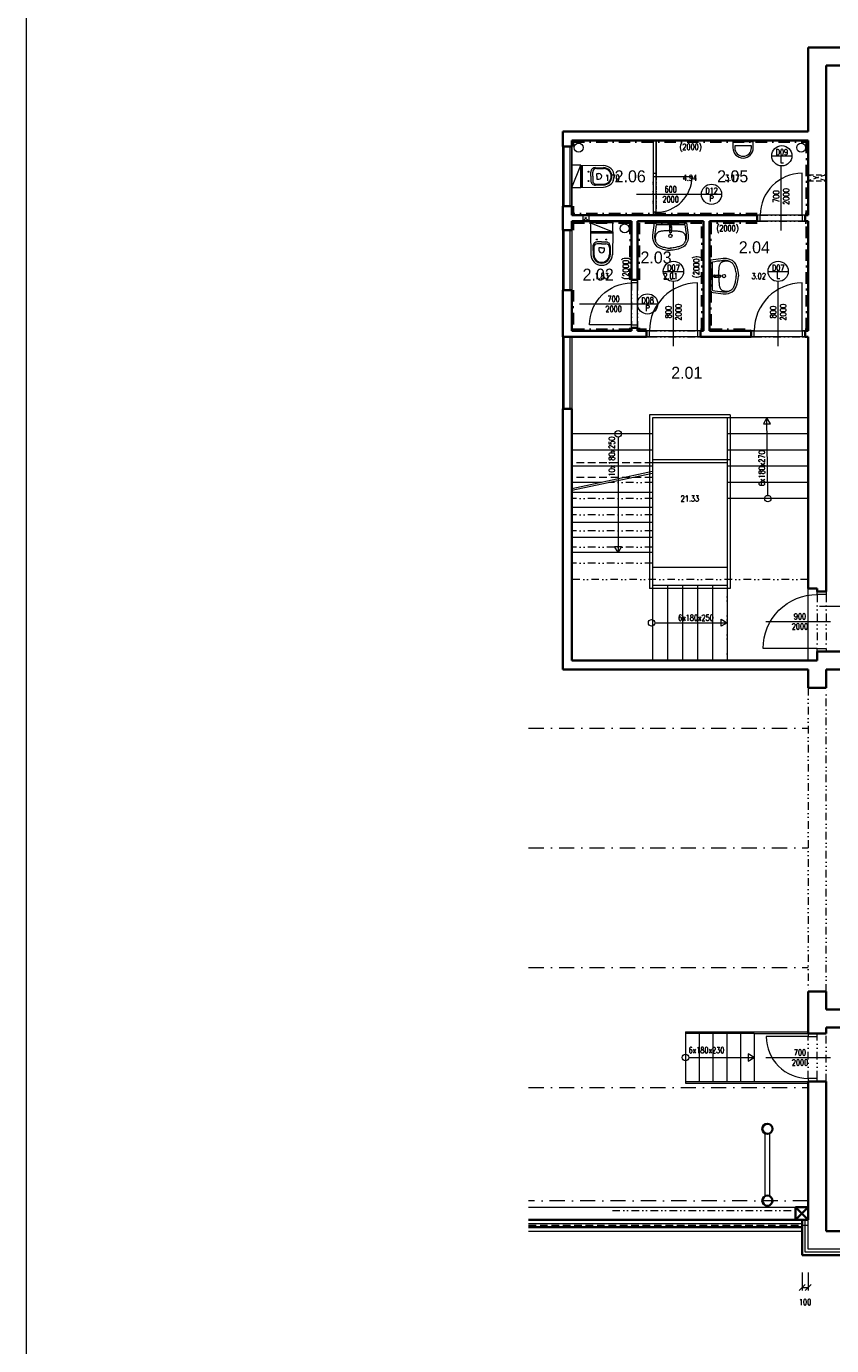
# Model space of a CAD drawing. Header units: millimetres. Extents: x -485339 to 350584, y -2181201 to -313328.
# Tile 42 of 115: x -83567 to -70111, y -1099942 to -1077919. Entities that reach past the tile are written whole.
import ezdxf
from ezdxf.enums import TextEntityAlignment as Align

# ---------------------------------------------------------------- set-up
doc = ezdxf.new("R2010")
doc.units = ezdxf.units.MM
doc.header["$LTSCALE"] = 10
for name, pattern in [('DASHDOT', [25.4, 12.7, -6.35, 0, -6.35]), ('DASHED', [19.05, 12.7, -6.35]), ('DĚLICÍ2', [15.875, 6.35, -3.175, 0, -3.175, 0, -3.175]), ('ČÁRKOVANÁ2', [9.525, 6.35, -3.175])]:
    doc.linetypes.add(name, pattern=pattern)
doc.layers.get('Defpoints').update_dxf_attribs({"color": 201})
for name, color, linetype, lineweight in [('1VZT', 150, 'DASHED', 18), ('N_dveře', 10, 'Continuous', 18), ('N_ker.dlažba', 10, 'DASHDOT', 35), ('N_kóty', 10, 'Continuous', 18), ('N_popis', 10, 'Continuous', 18), ('N_popis_otvory', 10, 'Continuous', 18), ('N_zařiz_předměty', 10, 'Continuous', 18), ('N_čáry_obrys', 10, 'Continuous', 35), ('N_čáry_obv.plášt', 212, 'Continuous', 18), ('N_čáry_obv.plášt_obrys', 212, 'Continuous', 35), ('N_čáry_plné', 10, 'Continuous', 18), ('PBŘ', 160, 'Continuous', 18), ('St__otvory_dveře', 40, 'Continuous', 18), ('St_otvory_okna', 40, 'Continuous', 18), ('St_plocha_místnosti', 250, 'Continuous', 18), ('St_popis', 250, 'Continuous', 18), ('St_sloupy_konstrukce haly', 5, 'Continuous', 35), ('St_sloupy_opláštění_půdorys', 25, 'Continuous', 35), ('St_zařizovací předměty', 252, 'Continuous', 18), ('St_čáry_nad', 250, 'DĚLICÍ2', 18), ('St_čáry_obrys', 5, 'Continuous', 35), ('St_čáry_osy', 250, 'DASHDOT', 18), ('St_čáry_plné', 250, 'Continuous', 18), ('St_čáry_pod', 250, 'ČÁRKOVANÁ2', 18), ('ZTI_ST_kanalda', 234, 'Continuous', 18)]:
    doc.layers.add(name, color=color, linetype=linetype, lineweight=lineweight)
doc.layers.add('St_plocha_místn', color=140, linetype='Continuous', lineweight=18, plot=False)
doc.styles.add('Andy', font='txt')
doc.styles.get("Standard").update_dxf_attribs({"font": 'simplex.shx', "width": 0.8})
doc.linetypes.add('IZOLACE', pattern='A,0.0001,-0.1,[134,ltypeshp.shx,S=0.1,R=0,X=-0.1,Y=0],-0.2,[134,ltypeshp.shx,S=0.1,R=180,X=0.1,Y=0],-0.1', length=0.4001)
doc.linetypes.add('ZIGZAG', pattern='A,0.00254,-5.08,[131,ltypeshp.shx,S=5.08,R=0,X=-5.08,Y=0],-10.16,[131,ltypeshp.shx,S=5.08,R=180,X=5.08,Y=0],-5.08', length=20.32254)
doc.dimstyles.new('stavebníM50 vnitřní', dxfattribs={"dimtxt": 100, "dimasz": 100, "dimexe": 50, "dimexo": 100, "dimgap": 30, "dimtad": 1, "dimdec": 0, "dimtxsty": 'Standard', "dimblk": 'OBLIQUE', "dimcen": 2.5, "dimclrd": 256, "dimclre": 256, "dimclrt": 256, "dimadec": 0, "dimazin": 0, "dimtfac": 1, "dimtdec": 0, "dimtmove": 2, "dimatfit": 2, "dimldrblk": 'OBLIQUE', "dimfxl": 250, "dimfxlon": 1, "dimlwd": -1, "dimlwe": -1, "dimarcsym": 0})

# ---------------------------------------------------------------- blocks, each defined once
blk = doc.blocks.new('G$C8BC53E9E')
at = {"layer": 'St__otvory_dveře', "color": 0, "ltscale": 2}
for points in [[(50, 0), (0, 0)], [(1250, 0), (650, 0)], [(50, -50), (0, -50)], [(1250, -50), (650, -50)], [(650, -50), (650, -650)]]:
    blk.add_lwpolyline(points, dxfattribs=at)
for points in [[(0, -50), (50, -50), (50, 0), (0, 0)], [(650, -50), (700, -50), (700, 0), (650, 0)]]:
    blk.add_lwpolyline(points, close=True, dxfattribs=at)
at = {"layer": 'St__otvory_dveře', "color": 0, "linetype": 'DĚLICÍ2'}
for points in [[(650, 0), (50, 0)], [(650, -50), (50, -50)]]:
    blk.add_lwpolyline(points, dxfattribs=at)
at = {"layer": 'St__otvory_dveře', "color": 0, "ltscale": 2}
blk.add_arc((650, -50), 600, 180, 270, dxfattribs=at)
blk = doc.blocks.new('G$CC1796412')
at = {"layer": 'St__otvory_dveře', "color": 0, "ltscale": 2}
blk.add_lwpolyline([(850, 1), (850, 801)], dxfattribs=at)
at = {"layer": 'St__otvory_dveře', "ltscale": 2}
for points in [[(50, 0), (0, 0), (0, -100), (50, -100)], [(900, 1), (850, 1), (850, -99), (900, -99)]]:
    blk.add_lwpolyline(points, close=True, dxfattribs=at)
at = {"layer": 'St__otvory_dveře', "linetype": 'DĚLICÍ2', "ltscale": 2}
for points in [[(50, 0), (850, 1)], [(50, -100), (850, -99)]]:
    blk.add_lwpolyline(points, dxfattribs=at)
at = {"layer": 'St__otvory_dveře', "color": 0, "ltscale": 2}
blk.add_arc((850, 1), 800, 90, 180, dxfattribs=at)
blk = doc.blocks.new('G$CB4A84410')
at = {"layer": 'St__otvory_dveře', "ltscale": 2}
for points in [[(100, -50), (100, 0), (0, 0), (0, -50)], [(101, -800), (101, -750), (1, -750), (1, -800)]]:
    blk.add_lwpolyline(points, close=True, dxfattribs=at)
at = {"layer": 'St__otvory_dveře', "linetype": 'DĚLICÍ2', "ltscale": 2}
for points in [[(0, -50), (1, -750)], [(100, -50), (101, -750)]]:
    blk.add_lwpolyline(points, dxfattribs=at)
at = {"layer": 'St__otvory_dveře', "color": 0, "ltscale": 2}
blk.add_lwpolyline([(101, -750), (801, -750)], dxfattribs=at)
blk.add_arc((101, -750), 700, 0, 90, dxfattribs=at)
blk = doc.blocks.new('G$CCB4D89C1')
at = {"layer": 'St__otvory_dveře', "color": 0, "ltscale": 2}
blk.add_lwpolyline([(450, 0), (450, 900)], dxfattribs=at)
at = {"layer": 'St__otvory_dveře', "linetype": 'DĚLICÍ2', "ltscale": 2}
for points in [[(-450, 0), (450, 0)], [(-450, -150), (450, -150)]]:
    blk.add_lwpolyline(points, dxfattribs=at)
at = {"layer": 'St__otvory_dveře', "ltscale": 2}
for points in [[(500, 0), (450, 0), (450, -150), (500, -150)], [(-450, 0), (-500, 0), (-500, -150), (-450, -150)]]:
    blk.add_lwpolyline(points, close=True, dxfattribs=at)
at = {"layer": 'St__otvory_dveře', "color": 0, "ltscale": 2}
blk.add_arc((450, 0), 900, 90, 180, dxfattribs=at)
blk = doc.blocks.new('19252405')
at = {"color": 0}
for p, q in [((-388, 235), (-402, 216)), ((-354, 264), (-388, 235)), ((-349, 224), (-355, 219)), ((-297, 289), (-354, 264)), ((-343, 229), (-349, 224)), ((-336, 234), (-343, 229)), ((-328, 239), (-336, 234)), ((-320, 243), (-328, 239)), ((-311, 247), (-320, 243)), ((-303, 250), (-311, 247)), ((-295, 253), (-303, 250)), ((-297, 251), (-303, 250)), ((-256, 298), (-297, 289)), ((-289, 252), (-297, 251)), ((-287, 256), (-295, 253)), ((-281, 252), (-289, 252)), ((-280, 258), (-287, 256)), ((-273, 253), (-281, 252)), ((-274, 259), (-280, 258)), ((-268, 261), (-274, 259)), ((-264, 253), (-273, 253)), ((-263, 262), (-268, 261)), ((-257, 253), (-264, 253)), ((-257, 262), (-263, 262)), ((-252, 263), (-257, 262)), ((-250, 253), (-257, 253)), ((-206, 298), (-256, 298)), ((-247, 264), (-252, 263)), ((-243, 253), (-250, 253)), ((-242, 264), (-247, 264)), ((-237, 253), (-243, 253)), ((-236, 264), (-242, 264)), ((-231, 252), (-237, 253)), ((-229, 264), (-236, 264)), ((-226, 251), (-231, 252)), ((-220, 264), (-229, 264)), ((-220, 249), (-226, 251)), ((-208, 263), (-220, 264)), ((-213, 247), (-220, 249)), ((-207, 245), (-213, 247)), ((-194, 262), (-208, 263)), ((-200, 242), (-207, 245)), ((0, 270), (-206, 298)), ((-193, 238), (-200, 242)), ((-176, 260), (-194, 262)), ((-186, 234), (-193, 238)), ((-180, 230), (-186, 234)), ((-174, 225), (-180, 230)), ((-150, 257), (-176, 260)), ((-168, 219), (-174, 225)), ((-114, 252), (-150, 257)), ((-67, 245), (-114, 252)), ((-34, 240), (-67, 245)), ((-30, 235), (-30, -235)), ((0, 270), (0, -270)), ((-456, 47), (-460, 0)), ((-438, 129), (-456, 47)), ((-415, 192), (-438, 129)), ((-424, 21), (-425, -2)), ((-424, -21), (-425, 2)), ((-422, 43), (-424, 21)), ((-418, 63), (-422, 43)), ((-414, 83), (-418, 63)), ((-402, 216), (-415, 192)), ((-410, 102), (-414, 83)), ((-405, 119), (-410, 102)), ((-399, 136), (-405, 119)), ((-394, 151), (-399, 136)), ((-389, 164), (-394, 151)), ((-383, 177), (-389, 164)), ((-378, 188), (-383, 177)), ((-372, 197), (-378, 188)), ((-367, 205), (-372, 197)), ((-361, 212), (-367, 205)), ((-355, 219), (-361, 212)), ((-163, 212), (-168, 219)), ((-167, 8), (-168, 7)), ((-168, 7), (-168, 5)), ((-168, 5), (-168, 2)), ((-168, 2), (-168, 0)), ((-166, 11), (-167, 10)), ((-167, 10), (-167, 10)), ((-167, 10), (-167, 9)), ((-167, 9), (-167, 8)), ((-165, 12), (-166, 11)), ((-166, 11), (-166, 11)), ((-166, 11), (-166, 11)), ((-164, 12), (-165, 12)), ((-165, 12), (-165, 12)), ((-165, 12), (-165, 12)), ((-163, 13), (-164, 12)), ((-164, 12), (-164, 12)), ((-158, 205), (-163, 212)), ((-162, 13), (-163, 13)), ((-163, 13), (-163, 13)), ((-161, 13), (-162, 13)), ((-160, 13), (-161, 13)), ((-159, 13), (-160, 13)), ((-157, 13), (-159, 13)), ((-154, 197), (-158, 205)), ((-156, 13), (-157, 13)), ((-153, 13), (-156, 13)), ((-150, 188), (-154, 197)), ((-151, 13), (-153, 13)), ((-148, 13), (-151, 13)), ((-147, 178), (-150, 188)), ((-145, 14), (-148, 13)), ((-144, 167), (-147, 178)), ((-142, 14), (-145, 14)), ((-141, 155), (-144, 167)), ((-138, 14), (-142, 14)), ((-140, 141), (-141, 155)), ((-138, 127), (-140, 141)), ((-137, 112), (-138, 127)), ((-135, 14), (-138, 14)), ((-136, 95), (-137, 112)), ((-135, 78), (-136, 95)), ((-134, 59), (-135, 78)), ((-131, 14), (-135, 14)), ((-134, 40), (-134, 59)), ((-134, 20), (-134, 40)), ((-134, 14), (-134, 20)), ((-127, 14), (-131, 14)), ((-124, 14), (-127, 14)), ((-125, 9), (-126, 0)), ((-123, 17), (-125, 13)), ((-125, 13), (-125, 9)), ((-122, 18), (-123, 17)), ((-120, 19), (-122, 18)), ((-114, 18), (-120, 19)), ((-100, 15), (-114, 18)), ((-102, 16), (-104, 16)), ((-99, 16), (-102, 16)), ((-90, 12), (-100, 15)), ((-97, 16), (-99, 16)), ((-95, 16), (-97, 16)), ((-93, 16), (-95, 16)), ((-91, 16), (-93, 16)), ((-90, 17), (-91, 16)), ((-88, 17), (-90, 17)), ((-85, 12), (-90, 12)), ((-86, 17), (-88, 17)), ((-85, 17), (-86, 17)), ((-83, 17), (-85, 17)), ((-81, 12), (-85, 12)), ((-82, 17), (-83, 17)), ((-81, 17), (-82, 17)), ((-79, 17), (-81, 17)), ((-76, 13), (-81, 12)), ((-78, 17), (-79, 17)), ((-77, 17), (-78, 17)), ((-76, 18), (-77, 17)), ((-75, 18), (-76, 18)), ((-71, 14), (-76, 13)), ((-74, 18), (-75, 18)), ((-72, 18), (-74, 18)), ((-71, 18), (-72, 18)), ((-70, 18), (-71, 18)), ((-64, 15), (-71, 14)), ((-69, 18), (-70, 18)), ((-68, 18), (-69, 18)), ((-66, 18), (-68, 18)), ((-64, 18), (-66, 18)), ((-62, 18), (-64, 18)), ((-55, 17), (-55, 17)), ((-50, 13), (-50, 13)), ((-46, 7), (-46, 7)), ((-456, -47), (-460, 0)), ((-438, -130), (-456, -47)), ((-415, -192), (-438, -130)), ((-421, -43), (-424, -21)), ((-418, -63), (-421, -43)), ((-414, -83), (-418, -63)), ((-402, -216), (-415, -192)), ((-409, -102), (-414, -83)), ((-404, -120), (-409, -102)), ((-399, -136), (-404, -120)), ((-388, -235), (-402, -216)), ((-394, -151), (-399, -136)), ((-389, -165), (-394, -151)), ((-383, -177), (-389, -165)), ((-378, -188), (-383, -177)), ((-372, -197), (-378, -188)), ((-367, -205), (-372, -197)), ((-361, -212), (-367, -205)), ((-355, -219), (-361, -212)), ((-349, -224), (-355, -219)), ((-168, -219), (-174, -225)), ((-168, -2), (-168, 0)), ((-168, -5), (-168, -2)), ((-168, -7), (-168, -5)), ((-167, -8), (-168, -7)), ((-163, -212), (-168, -219)), ((-167, -9), (-167, -8)), ((-167, -10), (-167, -9)), ((-166, -11), (-167, -10)), ((-167, -10), (-167, -10)), ((-165, -12), (-166, -11)), ((-166, -11), (-166, -11)), ((-166, -11), (-166, -11)), ((-164, -12), (-165, -12)), ((-165, -12), (-165, -12)), ((-165, -12), (-165, -12)), ((-164, -13), (-164, -12)), ((-163, -13), (-164, -13)), ((-162, -13), (-163, -13)), ((-163, -13), (-163, -13)), ((-158, -205), (-163, -212)), ((-161, -13), (-162, -13)), ((-160, -13), (-161, -13)), ((-159, -13), (-160, -13)), ((-157, -13), (-159, -13)), ((-154, -197), (-158, -205)), ((-156, -13), (-157, -13)), ((-153, -13), (-156, -13)), ((-150, -188), (-154, -197)), ((-151, -13), (-153, -13)), ((-148, -14), (-151, -13)), ((-147, -178), (-150, -188)), ((-145, -14), (-148, -14)), ((-144, -167), (-147, -178)), ((-142, -14), (-145, -14)), ((-141, -155), (-144, -167)), ((-138, -14), (-142, -14)), ((-139, -141), (-141, -155)), ((-138, -127), (-139, -141)), ((-135, -14), (-138, -14)), ((-137, -112), (-138, -127)), ((-135, -95), (-137, -112)), ((-131, -14), (-135, -14)), ((-134, -60), (-135, -78)), ((-135, -78), (-135, -95)), ((-133, -14), (-134, -21)), ((-134, -21), (-134, -40)), ((-134, -40), (-134, -60)), ((-127, -14), (-131, -14)), ((-124, -14), (-127, -14)), ((-125, -9), (-126, 0)), ((-125, -13), (-125, -9)), ((-123, -17), (-125, -13)), ((-122, -18), (-123, -17)), ((-120, -19), (-122, -18)), ((-114, -18), (-120, -19)), ((-100, -15), (-114, -18)), ((-102, -16), (-104, -16)), ((-99, -16), (-102, -16)), ((-90, -12), (-100, -15)), ((-97, -16), (-99, -16)), ((-95, -16), (-97, -16)), ((-93, -16), (-95, -16)), ((-91, -17), (-93, -16)), ((-90, -17), (-91, -17)), ((-85, -12), (-90, -12)), ((-88, -17), (-90, -17)), ((-86, -17), (-88, -17)), ((-85, -17), (-86, -17)), ((-81, -12), (-85, -12)), ((-83, -17), (-85, -17)), ((-82, -17), (-83, -17)), ((-81, -17), (-82, -17)), ((-76, -13), (-81, -12)), ((-79, -17), (-81, -17)), ((-78, -17), (-79, -17)), ((-77, -18), (-78, -17)), ((-76, -18), (-77, -18)), ((-71, -14), (-76, -13)), ((-75, -18), (-76, -18)), ((-74, -18), (-75, -18)), ((-72, -18), (-74, -18)), ((-71, -18), (-72, -18)), ((-64, -15), (-71, -14)), ((-70, -18), (-71, -18)), ((-69, -18), (-70, -18)), ((-68, -18), (-69, -18)), ((-66, -18), (-68, -18)), ((-64, -18), (-66, -18)), ((-62, -18), (-64, -18)), ((-55, -17), (-55, -17)), ((-50, -13), (-50, -13)), ((-46, -7), (-46, -7)), ((-45, 0), (-45, 0)), ((-354, -264), (-388, -235)), ((-297, -289), (-354, -264)), ((-343, -229), (-349, -224)), ((-336, -234), (-343, -229)), ((-328, -239), (-336, -234)), ((-320, -243), (-328, -239)), ((-311, -247), (-320, -243)), ((-303, -250), (-311, -247)), ((-296, -251), (-303, -250)), ((-295, -253), (-303, -250)), ((-256, -298), (-297, -289)), ((-289, -252), (-296, -251)), ((-287, -256), (-295, -253)), ((-281, -253), (-289, -252)), ((-280, -258), (-287, -256)), ((-272, -253), (-281, -253)), ((-273, -260), (-280, -258)), ((-268, -261), (-273, -260)), ((-264, -253), (-272, -253)), ((-262, -262), (-268, -261)), ((-256, -254), (-264, -253)), ((-257, -263), (-262, -262)), ((-252, -263), (-257, -263)), ((-249, -254), (-256, -254)), ((-206, -298), (-256, -298)), ((-247, -264), (-252, -263)), ((-243, -253), (-249, -254)), ((-242, -264), (-247, -264)), ((-237, -253), (-243, -253)), ((-236, -264), (-242, -264)), ((-231, -252), (-237, -253)), ((-229, -264), (-236, -264)), ((-226, -251), (-231, -252)), ((-219, -264), (-229, -264)), ((-220, -249), (-226, -251)), ((-213, -247), (-220, -249)), ((-208, -263), (-219, -264)), ((-207, -245), (-213, -247)), ((-194, -262), (-208, -263)), ((-200, -242), (-207, -245)), ((0, -270), (-206, -298)), ((-193, -238), (-200, -242)), ((-176, -260), (-194, -262)), ((-186, -234), (-193, -238)), ((-180, -230), (-186, -234)), ((-174, -225), (-180, -230)), ((-150, -257), (-176, -260)), ((-114, -252), (-150, -257)), ((-67, -245), (-114, -252)), ((-34, -240), (-67, -245))]:
    blk.add_line(p, q, dxfattribs=at)
for centre, major_axis, start_param, end_param in [((-35, 235), (3.54, 3.54), 5.498034, 6.914051), ((-220, 0), (19.1, 19.1), 0.785398, 7.068583), ((-63, 0), (-9.75, 9.75), -0.785398, 5.497787), ((-63, 0), (10.6, 10.6), 3.881371, 7.115283), ((-62, 3), (-10.9, 10.9), -1.209553, -0.785152), ((-62, 1), (11.9, 11.9), 6.239989, 6.644428), ((-63, 1), (-12.9, 12.9), 4.290124, 4.669192), ((-65, 0), (-14, 14), 3.927237, 4.290124), ((-62, -3), (-10.9, 10.9), 2.356441, 2.780842), ((-62, -1), (11.9, 11.9), 4.351639, 4.756078), ((-63, -1), (-12.9, 12.9), 3.185282, 3.564351), ((-65, 0), (-14, 14), 3.564351, 3.927237), ((-35, -235), (-3.54, 3.54), 2.51122, 3.927237)]:
    blk.add_ellipse(centre, major_axis=major_axis, ratio=1, start_param=start_param, end_param=end_param, dxfattribs=at)
blk = doc.blocks.new('A$C013A1A01')
at = {"layer": 'St_zařizovací předměty', "color": 0}
for p, q in [((0, 560), (7, 177)), ((374, 560), (0, 560)), ((6, 560), (7, 537)), ((367, 537), (7, 537)), ((374, 560), (367, 177)), ((367, 560), (367, 537)), ((41, 313), (44, 177)), ((55, 298), (56, 178)), ((102, 430), (117, 430)), ((109, 437), (109, 422)), ((187, 359), (115, 359)), ((187, 390), (117, 390)), ((141, 291), (141, 254)), ((187, 292), (142, 292)), ((187, 390), (256, 390)), ((187, 359), (258, 359)), ((187, 292), (231, 292)), ((232, 291), (232, 254)), ((272, 430), (257, 430)), ((264, 437), (264, 422)), ((318, 298), (317, 178)), ((332, 313), (330, 177))]:
    blk.add_line(p, q, dxfattribs=at)
blk.add_lwpolyline([(2, 560), (372, 560), (372, 710), (2, 710)], close=True, dxfattribs=at)
blk.add_lwpolyline([(2, 710), (374, 560)], dxfattribs=at)
for centre in [(109, 430), (264, 430)]:
    blk.add_circle(centre, 7.5, dxfattribs=at)
for centre, radius, start, end in [((117, 314), 76, 90, 181.0487), ((115, 299), 60, 90, 180.5216), ((142, 291), 1, 90, 180), ((187, 254), 45.4, 180, 270), ((187, 254), 45.4, 270, 0), ((231, 291), 1, 0, 90), ((256, 314), 76, 358.9513, 90), ((258, 299), 60, 359.4784, 90), ((187, 180), 180, 180, 270), ((187, 180), 143, 180, 270), ((187, 180), 130, 180, 270), ((187, 180), 143, 270, 0), ((187, 180), 130, 270, 0), ((187, 180), 180, 270, 0)]:
    blk.add_arc(centre, radius, start, end, dxfattribs=at)
blk = doc.blocks.new('G$CC4854C91')
at = {"layer": 'St_zařizovací předměty', "color": 0, "ltscale": 2}
for points in [[(-170, 100), (-170, 0), (170, 0), (170, 100)], [(-140, 100), (-140, 66), (140, 66), (140, 100)]]:
    blk.add_lwpolyline(points, dxfattribs=at)
for radius in [170, 140]:
    blk.add_arc((0, 100), radius, 0, 180, dxfattribs=at)
blk = doc.blocks.new('G$C08AFE675')
at = {"layer": 'St_sloupy_konstrukce haly', "color": 250, "lineweight": 18, "ltscale": 2}
for points in [[(-525, 40), (525, 40)], [(-525, -40), (525, -40)]]:
    blk.add_lwpolyline(points, dxfattribs=at)
at = {"layer": 'St_sloupy_konstrukce haly', "ltscale": 2}
for centre in [(-600, 0), (600, 0)]:
    blk.add_circle(centre, 85, dxfattribs=at)
blk = doc.blocks.new('G$C93A3BA26')
at = {"layer": 'St__otvory_dveře', "ltscale": 2}
for points in [[(0, -50), (50, -50), (50, 100), (0, 100)], [(750, -49), (800, -49), (800, 101), (750, 101)]]:
    blk.add_lwpolyline(points, close=True, dxfattribs=at)
at = {"layer": 'St__otvory_dveře', "linetype": 'DĚLICÍ2', "ltscale": 2}
for points in [[(750, 101), (50, 100)], [(750, -49), (50, -50)]]:
    blk.add_lwpolyline(points, dxfattribs=at)
at = {"layer": 'St__otvory_dveře', "color": 0, "ltscale": 2}
blk.add_lwpolyline([(50, -50), (50, -750)], dxfattribs=at)
blk.add_arc((50, -50), 700, 270, 0, dxfattribs=at)
blk = doc.blocks.new('G$C0F2906C7')
at = {"layer": 'St_sloupy_opláštění_půdorys', "ltscale": 2}
blk.add_lwpolyline([(-105, -105), (105, -105), (105, 105), (-105, 105)], close=True, dxfattribs=at)
for points in [[(-105, 105), (105, -105)], [(105, 105), (-105, -105)]]:
    blk.add_lwpolyline(points, dxfattribs=at)
blk = doc.blocks.new('_OBLIQUE')
at = {"color": 0, "linetype": 'ByBlock'}
blk.add_line((-0.5, -0.5), (0.5, 0.5), dxfattribs=at)
blk = doc.blocks.new('*D2314')
at = {"layer": 'Defpoints', "color": 0, "transparency": 16777216}
for p in [(-70605, -1098432), (-70505, -1098332), (-70505, -1098970)]:
    blk.add_point(p, dxfattribs=at)
at = {"layer": 'N_kóty', "transparency": 16777216}
for p, q in [((-70605, -1098720), (-70605, -1099020)), ((-70505, -1098720), (-70505, -1099020)), ((-70605, -1098970), (-70505, -1098970))]:
    blk.add_line(p, q, dxfattribs=at)
at = {"layer": 'N_kóty', "linetype": 'ByBlock', "transparency": 16777216, "xscale": 100, "yscale": 100, "zscale": 100, "rotation": 180}
blk.add_blockref('_OBLIQUE', (-70605, -1098970), dxfattribs=at)
at = {"layer": 'N_kóty', "linetype": 'ByBlock', "transparency": 16777216, "xscale": 100, "yscale": 100, "zscale": 100}
blk.add_blockref('_OBLIQUE', (-70505, -1098970), dxfattribs=at)
at = {"layer": 'N_kóty', "transparency": 16777216, "insert": (-70555, -1099215), "char_height": 100, "attachment_point": 5}
blk.add_mtext('100', dxfattribs=at)

msp = doc.modelspace()

# ---------------------------------------------------------------- linework, layer by layer
at = {"layer": '1VZT', "ltscale": 0.7}
for points in [[(-70204.9, -1080496.6), (-70504.9, -1080396.6), (-70204.9, -1080396.6), (-70504.9, -1080496.6)], [(-74271.2, -1081074.3), (-74271.2, -1081172.4), (-74171.2, -1081074.3), (-74171.2, -1081172.4)]]:
    msp.add_lwpolyline(points, close=True, dxfattribs=at)
at = {"layer": 'N_ker.dlažba', "ltscale": 1.5}
for points in [[(-74429.9, -1079922.4), (-74429.9, -1079847.4), (-70529.9, -1079847.4), (-70529.9, -1081047.4), (-70554.9, -1081047.4)], [(-71354.9, -1081047.4), (-74429.9, -1081047.4), (-74429.9, -1080922.4)], [(-73479.9, -1082152.4), (-73479.9, -1081197.4), (-74429.9, -1081197.4), (-74429.9, -1081322.4)], [(-72304.9, -1082977.4), (-72279.9, -1082977.4), (-72279.9, -1081197.4), (-73329.9, -1081197.4), (-73329.9, -1082152.4)], [(-71354.9, -1081197.4), (-72129.9, -1081197.4), (-72129.9, -1082977.4), (-71454.9, -1082977.4)], [(-70554.9, -1082977.4), (-70529.9, -1082977.4), (-70529.9, -1081197.4), (-70554.9, -1081197.4)], [(-74429.9, -1082322.4), (-74429.9, -1082977.4), (-73479.9, -1082977.4), (-73479.9, -1082952.4)], [(-73329.9, -1082952.4), (-73329.9, -1082977.4), (-73204.9, -1082977.4)]]:
    msp.add_lwpolyline(points, dxfattribs=at)
at = {"layer": 'N_popis_otvory'}
for points in [[(-70954.9, -1081328.9), (-70954.9, -1080247.6)], [(-73369.3, -1080722.4), (-72288, -1080722.4)], [(-72754.9, -1083258.9), (-72754.9, -1082177.6)], [(-71004.9, -1083258.9), (-71004.9, -1082177.6)], [(-74322.8, -1082552.4), (-73241.5, -1082552.4)], [(-71209.6, -1087852.4), (-70128.3, -1087852.4)], [(-71209.2, -1095132.4), (-70127.9, -1095132.4)]]:
    msp.add_lwpolyline(points, dxfattribs=at)
for centre in [(-70943.5, -1080079), (-72119, -1080722.4), (-72754.9, -1082008.6), (-71004.9, -1082008.6), (-73186.3, -1082552.4)]:
    msp.add_circle(centre, 169, dxfattribs=at)
at = {"layer": 'N_čáry_obrys', "ltscale": 2}
for points in [[(-70604.9, -1098432.4), (-70604.9, -1097842.4)], [(-59624.9, -1098432.4), (-70604.9, -1098432.4)]]:
    msp.add_lwpolyline(points, dxfattribs=at)
at = {"layer": 'N_čáry_obv.plášt', "linetype": 'IZOLACE', "ltscale": 10}
for points in [[(-70554.9, -1098382.4), (-70554.9, -1097842.4)], [(-59674.9, -1098382.4), (-70554.9, -1098382.4)]]:
    msp.add_lwpolyline(points, dxfattribs=at)
at = {"layer": 'N_čáry_obv.plášt', "linetype": 'ZIGZAG'}
msp.add_lwpolyline([(-75174.3, -1097902.4), (-70604.9, -1097902.4)], dxfattribs=at)
at = {"layer": 'N_čáry_obv.plášt_obrys', "ltscale": 2}
for points in [[(-75174.3, -1097842.4), (-70714.9, -1097842.4)], [(-75174.3, -1097962.4), (-70604.9, -1097962.4)]]:
    msp.add_lwpolyline(points, dxfattribs=at)
at = {"layer": 'N_čáry_plné'}
for points in [[(-71112.5, -1080079), (-70774.5, -1080079)], [(-72288, -1080722.4), (-71950, -1080722.4)], [(-72923.9, -1082008.6), (-72585.9, -1082008.6)], [(-71173.9, -1082008.6), (-70835.9, -1082008.6)], [(-73355.3, -1082552.4), (-73017.3, -1082552.4)], [(-70315.4, -1087598.2), (-69921.4, -1087598.2)]]:
    msp.add_lwpolyline(points, dxfattribs=at)
at = {"layer": 'N_čáry_plné', "ltscale": 2}
msp.add_lwpolyline([(-75174.3, -1098032.4), (-70604.9, -1098032.4)], dxfattribs=at)
at = {"layer": 'PBŘ', "lineweight": 18}
msp.add_lwpolyline([(-83567.2, -1070408.7), (-24367.3, -1071801.8), (-24367.3, -1167020.6), (-83567.2, -1165627.5)], close=True, dxfattribs=at)
at = {"layer": 'St__otvory_dveře', "ltscale": 2}
msp.add_lwpolyline([(-73042.9, -1081072.4), (-73042.9, -1081072.4), (-73092.9, -1081072.4), (-73092.9, -1081072.4)], close=True, dxfattribs=at)
msp.add_lwpolyline([(-73042.9, -1081072.4), (-73042.9, -1081072.4), (-73092.9, -1081072.4), (-73092.9, -1081072.4)], close=True, dxfattribs=at)
msp.add_lwpolyline([(-73042.9, -1081022.4), (-73042.9, -1081072.4)], dxfattribs=at)
at = {"layer": 'St_otvory_okna', "ltscale": 2}
for points in [[(-74579.9, -1080922.4), (-74579.9, -1079922.4)], [(-74479.9, -1080922.4), (-74479.9, -1079922.4)], [(-74579.9, -1082322.4), (-74579.9, -1081322.4)], [(-74479.9, -1082322.4), (-74479.9, -1081322.4)], [(-74579.9, -1084302.4), (-74579.9, -1083102.4)], [(-74479.9, -1084302.4), (-74479.9, -1083102.4)]]:
    msp.add_lwpolyline(points, dxfattribs=at)
at = {"layer": 'St_plocha_místn'}
for points in [[(-70504.9, -1081072.4), (-74454.9, -1081072.4), (-74454.9, -1079822.4), (-70504.9, -1079822.4)], [(-73092.9, -1081072.4), (-74454.9, -1081072.4), (-74454.9, -1079822.4), (-73092.9, -1079822.4)], [(-73042.9, -1079822.4), (-70504.9, -1079822.4), (-70504.9, -1081072.4), (-73042.9, -1081072.4)], [(-74454.9, -1083002.4), (-73454.9, -1083002.4), (-73454.9, -1081172.4), (-74454.9, -1081172.4)], [(-73354.9, -1081172.4), (-72254.9, -1081172.4), (-72254.9, -1083002.4), (-73354.9, -1083002.4)], [(-72154.9, -1083002.4), (-70504.9, -1083002.4), (-70504.9, -1081172.4), (-72154.9, -1081172.4)], [(-74454.9, -1088502.4), (-70504.9, -1088502.4), (-70504.9, -1083102.4), (-74454.9, -1083102.4)]]:
    msp.add_lwpolyline(points, close=True, dxfattribs=at)
at = {"layer": 'St_čáry_nad', "ltscale": 2}
for points in [[(-73104.9, -1085532.4), (-73835, -1085532.4)], [(-73104.9, -1085802.4), (-74454.9, -1085802.4)], [(-73104.9, -1086072.4), (-74454.9, -1086072.4)], [(-73104.9, -1086342.4), (-74454.9, -1086342.4)], [(-73104.9, -1086612.4), (-74454.9, -1086612.4)], [(-73104.9, -1086882.4), (-74454.9, -1086882.4)], [(-70504.9, -1087152.4), (-74454.9, -1087152.4)], [(-71854.9, -1087252.4), (-71854.9, -1088502.4)], [(-70504.9, -1088962.4), (-70504.9, -1094032.4)], [(-70204.9, -1094032.4), (-70204.9, -1088962.4)], [(-70204.9, -1095532.4), (-70204.9, -1094732.4)], [(-73774.9, -1097687.4), (-70714.9, -1097687.4)]]:
    msp.add_lwpolyline(points, dxfattribs=at)
at = {"layer": 'St_čáry_obrys', "ltscale": 2}
for points in [[(-70504.9, -1078272.4), (-70504.9, -1079672.4)], [(-59724.9, -1078272.4), (-70504.9, -1078272.4)], [(-70204.9, -1078572.4), (-70204.9, -1087352.4)], [(-68789.1, -1078572.4), (-70204.9, -1078572.4)], [(-74604.9, -1079672.4), (-74604.9, -1079922.4)], [(-70504.9, -1079672.4), (-74604.9, -1079672.4)], [(-74454.9, -1079922.4), (-74604.9, -1079922.4)], [(-74454.9, -1079822.4), (-74454.9, -1079922.4)], [(-70504.9, -1079822.4), (-74454.9, -1079822.4)], [(-70504.9, -1079822.4), (-70504.9, -1081072.4)], [(-74604.9, -1080922.4), (-74604.9, -1081322.4)], [(-74454.9, -1080922.4), (-74604.9, -1080922.4)], [(-74454.9, -1080922.4), (-74454.9, -1081072.4)], [(-71354.9, -1081072.4), (-74454.9, -1081072.4)], [(-71354.9, -1081172.4), (-71354.9, -1081072.4)], [(-70504.9, -1081072.4), (-70554.9, -1081072.4)], [(-70554.9, -1081172.4), (-70554.9, -1081072.4)], [(-74454.9, -1081322.4), (-74604.9, -1081322.4)], [(-74454.9, -1081172.4), (-74454.9, -1081322.4)], [(-73454.9, -1081172.4), (-74454.9, -1081172.4)], [(-73454.9, -1081172.4), (-73454.9, -1082152.4)], [(-73354.9, -1081172.4), (-73354.9, -1082152.4)], [(-72254.9, -1081172.4), (-73354.9, -1081172.4)], [(-72254.9, -1081172.4), (-72254.9, -1083002.4)], [(-72154.9, -1081172.4), (-72154.9, -1083002.4)], [(-71354.9, -1081172.4), (-72154.9, -1081172.4)], [(-70504.9, -1081172.4), (-70554.9, -1081172.4)], [(-70504.9, -1081172.4), (-70504.9, -1083002.4)], [(-73454.9, -1082152.4), (-73354.9, -1082152.4)], [(-74604.9, -1082322.4), (-74604.9, -1083102.4)], [(-74454.9, -1082322.4), (-74604.9, -1082322.4)], [(-74454.9, -1082322.4), (-74454.9, -1083002.4)], [(-73454.9, -1083002.4), (-74454.9, -1083002.4)], [(-73454.9, -1082952.4), (-73454.9, -1083002.4)], [(-73454.9, -1082952.4), (-73354.9, -1082952.4)], [(-73354.9, -1082952.4), (-73354.9, -1083002.4)], [(-73204.9, -1083002.4), (-73354.9, -1083002.4)], [(-73204.9, -1083002.4), (-73204.9, -1083102.4)], [(-72304.9, -1083002.4), (-72304.9, -1083102.4)], [(-72254.9, -1083002.4), (-72304.9, -1083002.4)], [(-71454.9, -1083002.4), (-72154.9, -1083002.4)], [(-71454.9, -1083002.4), (-71454.9, -1083102.4)], [(-70554.9, -1083002.4), (-70554.9, -1083102.4)], [(-70504.9, -1083002.4), (-70554.9, -1083002.4)], [(-73204.9, -1083102.4), (-74604.9, -1083102.4)], [(-71454.9, -1083102.4), (-72304.9, -1083102.4)], [(-70504.9, -1083102.4), (-70554.9, -1083102.4)], [(-70504.9, -1083102.4), (-70504.9, -1087302.4)], [(-74604.9, -1084302.4), (-74604.9, -1088652.4)], [(-74454.9, -1084302.4), (-74604.9, -1084302.4)], [(-74454.9, -1088502.4), (-74454.9, -1084302.4)], [(-70354.9, -1087302.4), (-70504.9, -1087302.4)], [(-70354.9, -1087302.4), (-70354.9, -1087352.4)], [(-70354.9, -1087352.4), (-70204.9, -1087352.4)], [(-70204.9, -1087302.4), (-70204.9, -1087352.4)], [(-70354.9, -1088352.4), (-70354.9, -1088502.4)], [(-60024.9, -1088352.4), (-70354.9, -1088352.4)], [(-70354.9, -1088502.4), (-74454.9, -1088502.4)], [(-70504.9, -1088652.4), (-74604.9, -1088652.4)], [(-70504.9, -1088652.4), (-70504.9, -1088962.4)], [(-68789.1, -1088652.4), (-70204.9, -1088652.4)], [(-70204.9, -1088652.4), (-70204.9, -1088962.4)], [(-70204.9, -1088962.4), (-70504.9, -1088962.4)], [(-70504.9, -1094732.4), (-70504.9, -1094032.4)], [(-70204.9, -1094032.4), (-70504.9, -1094032.4)], [(-70204.9, -1094332.4), (-70204.9, -1094032.4)], [(-60024.9, -1094332.4), (-70204.9, -1094332.4)], [(-70504.9, -1094732.4), (-70204.9, -1094732.4)], [(-70204.9, -1094732.4), (-70204.9, -1094632.4)], [(-60024.9, -1094632.4), (-70204.9, -1094632.4)], [(-70504.9, -1095532.4), (-70204.9, -1095532.4)], [(-70504.9, -1097842.4), (-70504.9, -1095532.4)], [(-70204.9, -1098032.4), (-70204.9, -1095532.4)], [(-60024.9, -1098032.4), (-70204.9, -1098032.4)]]:
    msp.add_lwpolyline(points, dxfattribs=at)
at = {"layer": 'St_čáry_osy', "ltscale": 2}
for points in [[(-75174.3, -1089632.4), (-70504.9, -1089632.4)], [(-75174.3, -1091632.4), (-70504.9, -1091632.4)], [(-75174.3, -1093632.4), (-70504.9, -1093632.4)], [(-75174.3, -1095632.4), (-70504.9, -1095632.4)], [(-70504.9, -1097522.4), (-75174.3, -1097522.4)]]:
    msp.add_lwpolyline(points, dxfattribs=at)
at = {"layer": 'St_čáry_plné', "ltscale": 2}
for p, q in [((-72554.9, -1094702.4), (-70504.9, -1094702.4)), ((-71404.9, -1094732.4), (-71404.9, -1095532.4)), ((-71404.9, -1094732.4), (-70504.9, -1094732.4)), ((-72554.9, -1095562.4), (-70504.9, -1095562.4)), ((-71404.9, -1095532.4), (-70504.9, -1095532.4))]:
    msp.add_line(p, q, dxfattribs=at)
for points in [[(-74604.9, -1080922.4), (-74604.9, -1079922.4)], [(-74454.9, -1079922.4), (-74454.9, -1080922.4)], [(-74604.9, -1082322.4), (-74604.9, -1081322.4)], [(-74454.9, -1081322.4), (-74454.9, -1082322.4)], [(-74604.9, -1084302.4), (-74604.9, -1083102.4)], [(-74454.9, -1083102.4), (-74454.9, -1084302.4)], [(-73154.9, -1084402.4), (-73154.9, -1087302.4)], [(-71804.9, -1084402.4), (-73154.9, -1084402.4)], [(-71804.9, -1084402.4), (-71804.9, -1087302.4)], [(-73104.9, -1084452.4), (-73104.9, -1087252.4)], [(-70504.9, -1084452.4), (-73104.9, -1084452.4)], [(-71854.9, -1084452.4), (-71854.9, -1088502.4)], [(-71179.9, -1085747.8), (-71193.4, -1084452.4)], [(-73104.9, -1084722.4), (-74454.9, -1084722.4)], [(-73679.9, -1084776.9), (-73679.9, -1086702.4)], [(-70504.9, -1084722.4), (-71854.9, -1084722.4)], [(-73104.9, -1084992.4), (-74454.9, -1084992.4)], [(-70504.9, -1084992.4), (-71854.9, -1084992.4)], [(-73104.9, -1085262.4), (-74454.9, -1085262.4)], [(-71804.9, -1085152.4), (-73104.9, -1085152.4)], [(-71854.9, -1085202.4), (-73104.9, -1085202.4)], [(-70504.9, -1085262.4), (-71854.9, -1085262.4)], [(-73104.9, -1085352.4), (-74454.9, -1085637.1)], [(-73104.9, -1085383), (-74454.9, -1085667.8)], [(-73958.3, -1085532.4), (-74454.9, -1085532.4)], [(-73104.9, -1085702.4), (-74454.9, -1085702.4)], [(-73104.9, -1085702.4), (-74454.9, -1085702.4)], [(-70504.9, -1085532.4), (-71854.9, -1085532.4)], [(-73104.9, -1085952.4), (-74454.9, -1085952.4)], [(-70504.9, -1085802.4), (-71854.9, -1085802.4)], [(-73104.9, -1086202.4), (-74454.9, -1086202.4)], [(-73104.9, -1086452.4), (-74454.9, -1086452.4)], [(-73104.9, -1086702.4), (-74454.9, -1086702.4)], [(-71854.9, -1086952.4), (-73104.9, -1086952.4)], [(-71854.9, -1087252.4), (-73104.9, -1087252.4)], [(-73104.9, -1087252.4), (-73104.9, -1088502.4)], [(-72854.9, -1087252.4), (-72854.9, -1088502.4)], [(-72604.9, -1087252.4), (-72604.9, -1088502.4)], [(-72354.9, -1087252.4), (-72354.9, -1088502.4)], [(-72104.9, -1087252.4), (-72104.9, -1088502.4)], [(-71804.9, -1087302.4), (-73154.9, -1087302.4)], [(-73065, -1087877.4), (-71854.9, -1087874.5)], [(-72554.9, -1094702.4), (-72554.9, -1095562.4)], [(-72324.9, -1094732.4), (-72554.9, -1094732.4), (-72554.9, -1095532.4), (-72324.9, -1095532.4)], [(-72094.9, -1094732.4), (-72324.9, -1094732.4), (-72324.9, -1095532.4), (-72094.9, -1095532.4)], [(-71864.9, -1094732.4), (-72094.9, -1094732.4), (-72094.9, -1095532.4), (-71864.9, -1095532.4)], [(-71634.9, -1094732.4), (-71864.9, -1094732.4), (-71864.9, -1095532.4), (-71634.9, -1095532.4)], [(-71404.9, -1094732.4), (-71634.9, -1094732.4), (-71634.9, -1095532.4), (-71404.9, -1095532.4)], [(-72500.3, -1095132.4), (-71404.9, -1095132.4)], [(-75174.3, -1097632.4), (-70504.9, -1097632.4)], [(-70504.9, -1098332.4), (-70504.9, -1097842.4)], [(-59724.9, -1098332.4), (-70504.9, -1098332.4)]]:
    msp.add_lwpolyline(points, dxfattribs=at)
for points in [[(-71193.4, -1084452.4), (-71252, -1084553.8), (-71134.9, -1084553.8)], [(-73679.9, -1086702.4), (-73738.5, -1086600.9), (-73621.3, -1086600.9)], [(-71854.9, -1087874.5), (-71956.3, -1087933), (-71956.3, -1087815.9)], [(-71404.9, -1095132.4), (-71506.3, -1095073.8), (-71506.3, -1095190.9)]]:
    msp.add_lwpolyline(points, close=True, dxfattribs=at)
for centre in [(-73679.9, -1084722.4), (-71179.9, -1085802.4), (-73119.6, -1087877.4), (-72554.9, -1095132.4)]:
    msp.add_circle(centre, 54.6, dxfattribs=at)
at = {"layer": 'St_čáry_pod', "ltscale": 2}
for points in [[(-73104.9, -1085202.4), (-74454.9, -1085202.4)], [(-73104.9, -1085452.4), (-74454.9, -1085452.4)], [(-75174.3, -1097932.4), (-70504.9, -1097932.4)]]:
    msp.add_lwpolyline(points, dxfattribs=at)
at = {"layer": 'ZTI_ST_kanalda', "ltscale": 2}
for centre in [(-74339.2, -1079942.8), (-70620.5, -1079942.8), (-73570.5, -1081292.8)]:
    msp.add_circle(centre, 75, dxfattribs=at)

# ---------------------------------------------------------------- block references
at = {"layer": 'N_dveře', "ltscale": 2, "rotation": 90}
for name, p in [('G$C8BC53E9E', (-73092.9, -1081072.4)), ('G$CB4A84410', (-71354.9, -1081172.4))]:
    msp.add_blockref(name, p, dxfattribs=at)
at = {"layer": 'N_dveře', "ltscale": 2, "xscale": -1}
msp.add_blockref('G$CB4A84410', (-73354.9, -1082152.4), dxfattribs=at)
at = {"layer": 'N_dveře', "ltscale": 2}
for p in [(-73204.9, -1083002.4), (-71454.9, -1083002.4)]:
    msp.add_blockref('G$CC1796412', p, dxfattribs=at)
at = {"layer": 'N_zařiz_předměty'}
for name, p, rotation in [('G$CC4854C91', (-71591, -1079847.4), 180), ('19252405', (-72804.9, -1081197.4), 89.99999999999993), ('19252405', (-72129.9, -1082087.4), 179.9999999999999)]:
    msp.add_blockref(name, p, dxfattribs=dict(at, rotation=rotation))
at = {"layer": 'N_zařiz_předměty', "ltscale": 0.5, "rotation": 90}
msp.add_blockref('A$C013A1A01', (-73744.9, -1080609.2), dxfattribs=at)
at = {"layer": 'N_zařiz_předměty', "ltscale": 0.5}
msp.add_blockref('A$C013A1A01', (-74141.7, -1081907.4), dxfattribs=at)
at = {"layer": 'PBŘ', "ltscale": 2, "xscale": -1, "rotation": 89.99999999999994}
msp.add_blockref('G$CCB4D89C1', (-70354.9, -1087852.4), dxfattribs=at)
at = {"layer": 'PBŘ', "ltscale": 2, "rotation": 270}
msp.add_blockref('G$C93A3BA26', (-70454.9, -1094732.4), dxfattribs=at)
at = {"layer": 'St_sloupy_konstrukce haly', "ltscale": 2, "rotation": 90}
msp.add_blockref('G$C08AFE675', (-71184.9, -1096922.4), dxfattribs=at)
at = {"layer": 'St_sloupy_opláštění_půdorys', "ltscale": 2, "rotation": 90}
msp.add_blockref('G$C0F2906C7', (-70609.9, -1097737.4), dxfattribs=at)

# ---------------------------------------------------------------- texts
at = {"layer": 'N_popis', "width": 0.8}
for p in [(-72653.5, -1079979.8), (-72036.6, -1081338.1)]:
    msp.add_text('(2000)', height=100, dxfattribs=at).set_placement(p)
for p in [(-73502.9, -1082142.3), (-72322.4, -1082118.1)]:
    msp.add_text('(2000)', height=100, rotation=90, dxfattribs=at).set_placement(p)
at = {"layer": 'N_popis_otvory', "width": 0.8}
for s, p in [('D09', (-70943.5, -1080019.1)), ('L', (-70943.5, -1080148.8)), ('D12', (-72119, -1080662.5)), ('P', (-72119, -1080792.2)), ('D07', (-72754.9, -1081948.7)), ('D07', (-71004.9, -1081948.7)), ('L', (-72754.9, -1082078.4)), ('L', (-71004.9, -1082078.4)), ('D08', (-73186.3, -1082492.5)), ('P', (-73186.3, -1082622.2))]:
    msp.add_text(s, height=100, dxfattribs=at).set_placement(p, align=Align.MIDDLE_CENTER)
at = {"layer": 'N_popis_otvory', "char_height": 100, "width": 1342.526, "attachment_point": 5}
for s, insert in [('600\\P2000', (-72800.8, -1080722.4)), ('700\\P2000', (-73754.4, -1082552.4)), ('900\\P2000', (-70641.2, -1087852.4)), ('700\\P2000', (-70640.8, -1095132.4))]:
    msp.add_mtext(s, dxfattribs=dict(at, insert=insert))
at = {"layer": 'N_popis_otvory', "char_height": 100, "width": 1342.526, "attachment_point": 5, "rotation": 90}
for s, insert in [('700\\P2000', (-70954.9, -1080760.4)), ('800\\P2000', (-72754.9, -1082690.4)), ('800\\P2000', (-71004.9, -1082690.4))]:
    msp.add_mtext(s, dxfattribs=dict(at, insert=insert))
at = {"layer": 'St_plocha_místn', "width": 0.8}
for s, p in [('1.70', (-73773.9, -1080447.4)), ('4.94', (-72479.9, -1080447.4)), ('3.17', (-71773.9, -1080447.4)), ('1.83', (-73954.9, -1082087.4)), ('2.01', (-72804.9, -1082087.4)), ('3.02', (-71329.9, -1082087.4)), ('21.33', (-72479.9, -1085802.4))]:
    msp.add_text(s, height=100, dxfattribs=at).set_placement(p, align=Align.MIDDLE_CENTER)
at = {"layer": 'St_plocha_místnosti', "ltscale": 2, "style": 'Andy'}
for s, p in [('2.06', (-73737.5, -1080522.1)), ('2.05', (-72025.1, -1080522.1)), ('2.04', (-71663.3, -1081706.6)), ('2.03', (-73305.9, -1081876.4)), ('2.02', (-74272.8, -1082163.3)), ('2.01', (-72792.1, -1083801.6))]:
    msp.add_text(s, height=200, dxfattribs=at).set_placement(p)
at = {"layer": 'St_popis', "ltscale": 2, "width": 0.8}
for s, p in [('10x180x250', (-73735, -1085432.3)), ('6x180x270', (-71229.3, -1085593.2))]:
    msp.add_text(s, height=100, rotation=90, dxfattribs=at).set_placement(p)
for s, p in [('6x180x250', (-72677, -1087840.8)), ('6x180x230', (-72501.4, -1095058.9))]:
    msp.add_text(s, height=100, dxfattribs=at).set_placement(p)

# ---------------------------------------------------------------- dimensions: what is measured, and where the dimension line sits
at = {"layer": 'N_kóty'}
dim = msp.add_linear_dim(base=(-70504.9, -1098970.3), p1=(-70604.9, -1098432.4), p2=(-70504.9, -1098332.4), dimstyle='stavebníM50 vnitřní', dxfattribs=at)
dim.commit()
dim.dimension.update_dxf_attribs({"geometry": '*D2314', "text_midpoint": (-70554.9, -1099215.3)})

doc.saveas('drawing.dxf')
